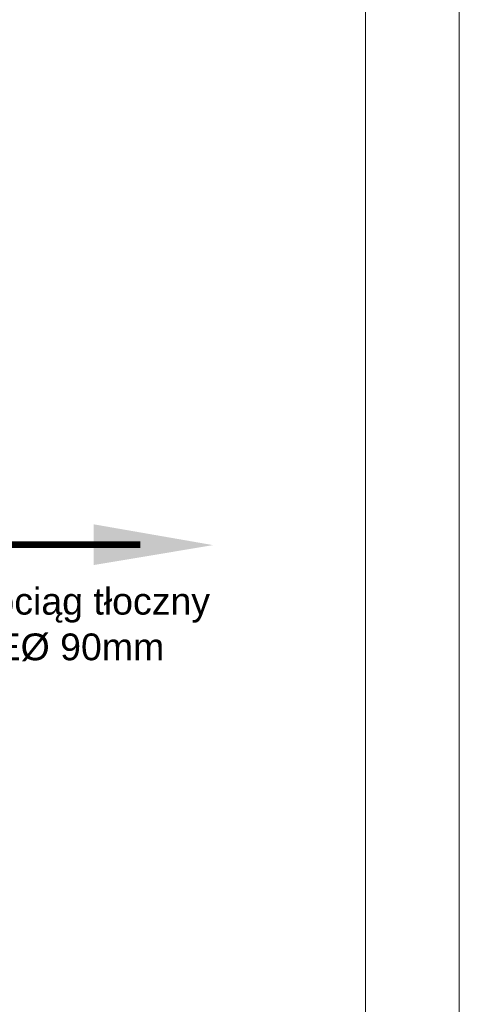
# Model space of a CAD drawing. Header units: millimetres. Extents: x 17233 to 17653, y 5230 to 5527.
# Tile 15 of 17: x 17620 to 17653, y 5331 to 5404. Entities that reach past the tile are written whole.
import ezdxf

# ---------------------------------------------------------------- set-up
doc = ezdxf.new("R2010")
doc.units = ezdxf.units.MM
doc.layers.add('_II_Tabelki i ramki', color=7, linetype='Continuous', lineweight=18)
doc.layers.add('opisy', color=7, linetype='Continuous', lineweight=15)
doc.layers.add('kresk', color=7, linetype='Continuous')
doc.styles.add('Arial Narrow', font='arial.ttf')

msp = doc.modelspace()

# ---------------------------------------------------------------- hatches: boundary and pattern name
at = {"layer": 'kresk'}
msp.add_hatch(color=0, dxfattribs=at).paths.add_polyline_path([(17625.92826, 5363.69738), (17634.82808, 5365.18535), (17625.92826, 5366.73755), (17625.92826, 5365.18535)])

# ---------------------------------------------------------------- linework, layer by layer
at = {"layer": '_II_Tabelki i ramki', "lineweight": 18}
for p, q in [((17653.189, 5230.31472), (17653.189, 5527.31472)), ((17646.189, 5520.31472), (17646.189, 5237.31472))]:
    msp.add_line(p, q, dxfattribs=at)
at = {"layer": 'kresk', "color": 0, "const_width": 0.5}
msp.add_lwpolyline([(17629.41629, 5365.21746), (17618.02965, 5365.21746)], dxfattribs=at)

# ---------------------------------------------------------------- texts
at = {"layer": 'opisy', "color": 0, "style": 'Arial Narrow'}
for s, p in [('Rurociąg tłoczny ', (17613.95023, 5359.9987)), ('PE%%C 90mm', (17616.749, 5356.5917))]:
    msp.add_text(s, height=2, dxfattribs=at).set_placement(p)

doc.saveas('drawing.dxf')
